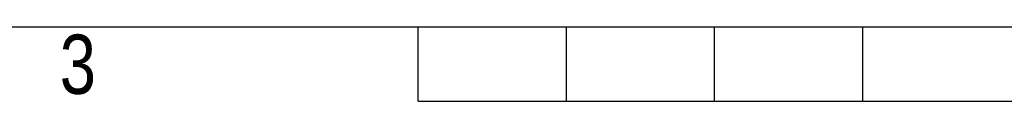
# Model space of a CAD drawing. Header units: millimetres. Extents: x 0 to 420, y 0 to 297.
# Tile 7 of 84: x 130 to 199, y 0 to 5. Entities that reach past the tile are written whole.
import ezdxf

# ---------------------------------------------------------------- set-up
doc = ezdxf.new("R2010")
doc.units = ezdxf.units.MM
doc.layers.add('CARTIGLIO', color=140, linetype='Continuous')
doc.styles.add('SLDTEXTSTYLE2', font='TXT', dxfattribs={"width": 0.821468})

msp = doc.modelspace()

# ---------------------------------------------------------------- linework, layer by layer
at = {"layer": 'CARTIGLIO', "linetype": 'Continuous'}
for p, q in [((5.18012, 5.171), (414.8274, 5.171)), ((158.2616, -0.00321), (158.2616, 5.171)), ((168.61003, -0.00321), (168.61003, 5.171)), ((178.95846, -0.00321), (178.95846, 5.171)), ((189.30689, -0.00321), (189.30689, 5.171)), ((158.2616, -0.00321), (261.74592, -0.00321))]:
    msp.add_line(p, q, dxfattribs=at)

# ---------------------------------------------------------------- texts
at = {"layer": 'CARTIGLIO', "insert": (134.49186, 4.63707), "char_height": 4.13937, "attachment_point": 2, "style": 'SLDTEXTSTYLE2'}
msp.add_mtext('3', dxfattribs=at)

doc.saveas('drawing.dxf')
